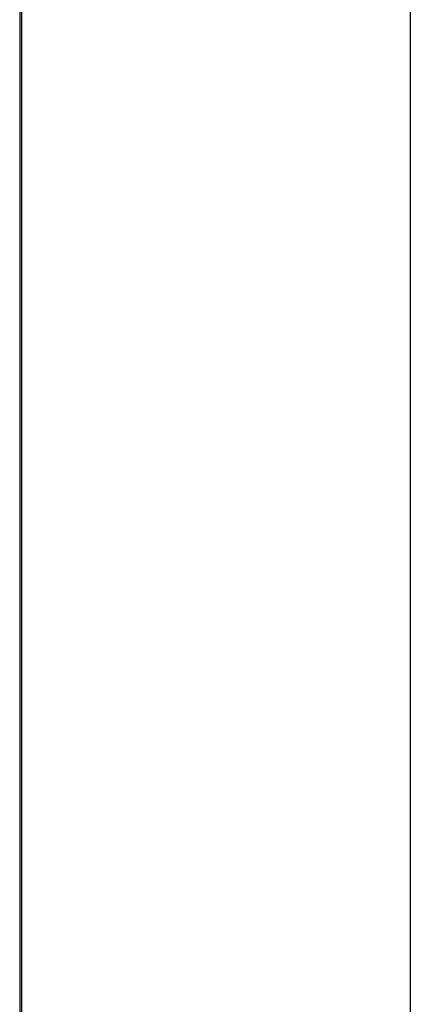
# Model space of a CAD drawing. Header units: millimetres. Extents: x -429 to 783, y -778 to 171.
# Tile 103 of 219: x 317.64 to 318.88, y -480.04 to -476.92. Entities that reach past the tile are written whole.
import ezdxf

# ---------------------------------------------------------------- set-up
doc = ezdxf.new("R2010")
doc.units = ezdxf.units.MM
doc.layers.get('0').update_dxf_attribs({"true_color": 0x000000})

msp = doc.modelspace()

# ---------------------------------------------------------------- linework, layer by layer
at = {"linetype": 'Continuous', "lineweight": -3}
msp.add_open_spline([(318.8797, -456.1671), (318.8797, -460.6204), (318.8797, -465.0737), (318.8797, -469.527), (318.8797, -471.945), (318.8797, -474.363), (318.8797, -476.781), (318.8797, -479.199), (318.8797, -481.617), (318.8797, -484.0351), (318.8797, -486.4531), (318.8797, -488.8711), (318.8797, -491.2891), (318.8797, -492.4981), (318.8797, -493.7071), (318.8797, -494.9161), (318.8797, -496.1251), (318.8797, -497.3341), (318.8797, -498.5431), (318.8797, -499.7521), (318.8797, -500.9611), (318.8797, -502.1701), (318.8797, -503.3792), (318.8797, -504.5882), (318.8797, -505.7972), (318.8797, -508.2152), (318.8797, -510.6332), (318.8797, -513.0512), (318.8797, -514.2602), (318.8797, -515.4692), (318.8797, -516.6782), (318.8797, -517.8872), (318.8797, -519.0962), (318.8797, -520.3052), (318.8797, -522.7233), (318.8797, -525.1413), (318.8797, -527.5593), (318.8797, -529.9773), (318.8797, -532.3953), (318.8797, -534.8133), (318.8797, -537.2313), (318.8797, -539.6493), (318.8797, -542.0673), (318.8797, -546.9034), (318.8797, -551.7394), (318.8797, -556.5754), (318.8797, -561.4114), (318.8797, -566.2475), (318.8797, -571.0835)], degree=3, knots=[3949.971119, 3949.971119, 3949.971119, 3949.971119, 4083.569722, 4083.569722, 4083.569722, 4156.110088, 4156.110088, 4156.110088, 4228.650454, 4228.650454, 4228.650454, 4301.19082, 4301.19082, 4301.19082, 4337.461003, 4337.461003, 4337.461003, 4373.731186, 4373.731186, 4373.731186, 4410.001369, 4410.001369, 4410.001369, 4446.271552, 4446.271552, 4446.271552, 4518.811918, 4518.811918, 4518.811918, 4555.082101, 4555.082101, 4555.082101, 4591.352284, 4591.352284, 4591.352284, 4663.89265, 4663.89265, 4663.89265, 4736.433016, 4736.433016, 4736.433016, 4808.973382, 4808.973382, 4808.973382, 4954.054113, 4954.054113, 4954.054113, 5099.134811, 5099.134811, 5099.134811, 5099.134811], dxfattribs=at)
for points in [[(317.6436, -474.0063), (317.6436, -494.6076), (317.6436, -532.548), (317.6436, -552.3658)], [(317.6506, -552.3657), (317.6506, -532.5468), (317.6506, -494.607), (317.6506, -474.0063)]]:
    msp.add_open_spline(points, degree=3, dxfattribs=at)

doc.saveas('drawing.dxf')
